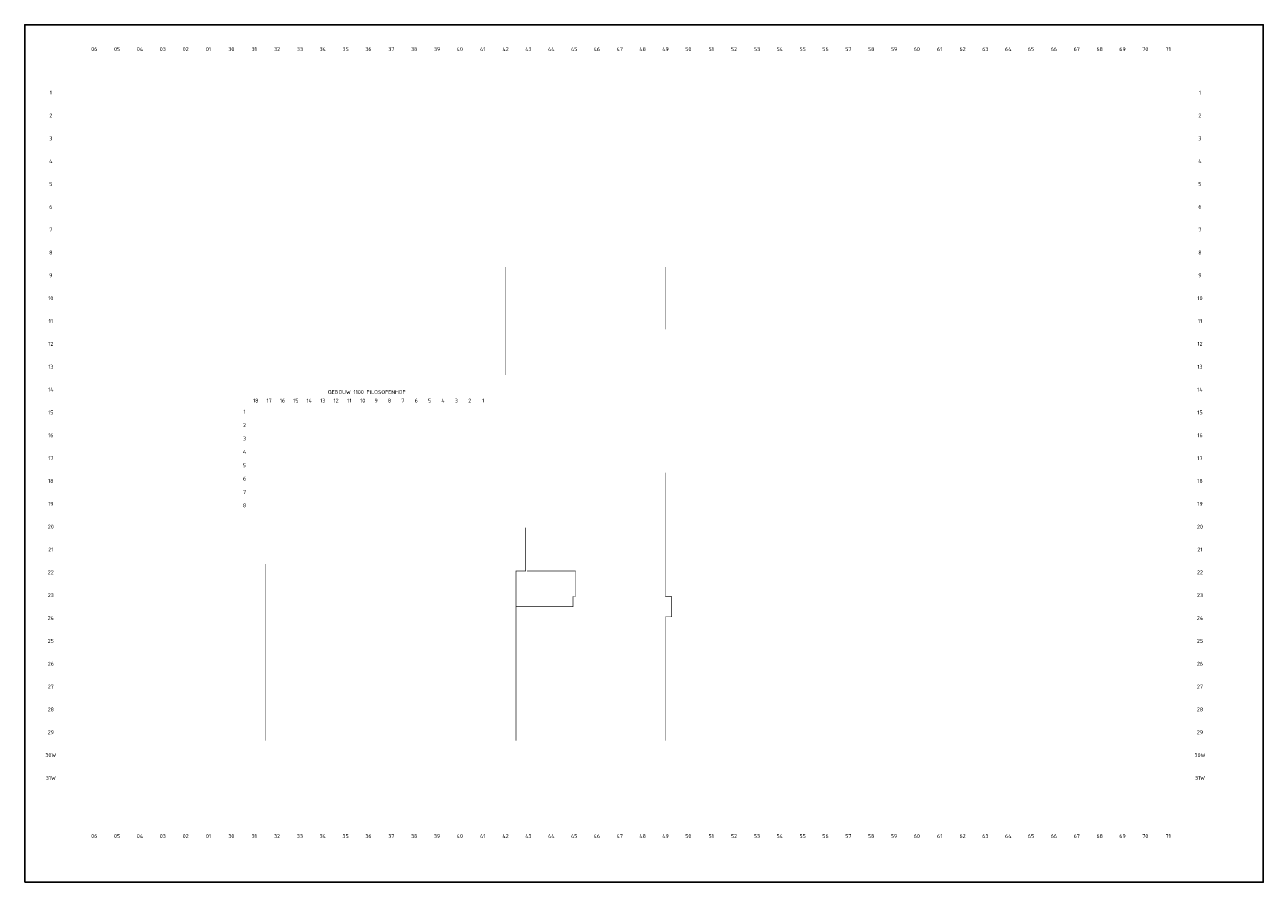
# Model space of a CAD drawing. Header units: millimetres. Extents: x 11631 to 233853, y 11786 to 165675.
import ezdxf
from ezdxf.enums import TextEntityAlignment as Align

# ---------------------------------------------------------------- set-up
doc = ezdxf.new("R2010")
doc.units = ezdxf.units.MM
doc.header["$LTSCALE"] = 50
doc.linetypes.add('DIVIDE', pattern=[31.75, 12.7, -6.35, 0, -6.35, 0, -6.35])
for name, color, linetype in [('AL49----DILATATIE', 10, 'DIVIDE'), ('BL$7----_TEKST', 4, 'CONTINUOUS'), ('KADER-ST-RUIMTEBOEK', 7, 'CONTINUOUS')]:
    doc.layers.add(name, color=color, linetype=linetype)
doc.styles.add('STABICAD-070', font='ISOCP.SHX', dxfattribs={"height": 7})

msp = doc.modelspace()

# ---------------------------------------------------------------- linework, layer by layer
at = {"layer": 'AL49----DILATATIE', "const_width": 100}
for points in [[(97900, 102800), (97900, 122200)], [(126600, 111000), (126600, 122200)], [(126600, 37200), (126600, 59425), (127700, 59425), (127700, 63040), (126600, 63040), (126600, 85300)], [(99760, 37200), (99760, 67660), (101510, 67660), (101510, 75445)], [(54887, 37200), (54887, 68900)], [(99760, 61240), (110010, 61240), (110010, 63075), (110460, 63075), (110460, 67660), (101775, 67660)]]:
    msp.add_lwpolyline(points, dxfattribs=at)
at = {"layer": 'KADER-ST-RUIMTEBOEK'}
msp.add_lwpolyline([(11631, 11786), (233853, 11786), (233853, 165675), (11631, 165675)], close=True, dxfattribs=at)

# ---------------------------------------------------------------- texts
at = {"layer": 'BL$7----_TEKST', "style": 'STABICAD-070'}
for s, p in [('06', (24100, 161300)), ('05', (28200, 161300)), ('04', (32300, 161300)), ('03', (36400, 161300)), ('02', (40500, 161300)), ('01', (44600, 161300)), ('30', (48700, 161300)), ('31', (52800, 161300)), ('32', (56900, 161300)), ('33', (61000, 161300)), ('34', (65100, 161300)), ('35', (69200, 161300)), ('36', (73300, 161300)), ('37', (77400, 161300)), ('38', (81500, 161300)), ('39', (85600, 161300)), ('40', (89700, 161300)), ('41', (93800, 161300)), ('42', (97900, 161300)), ('43', (102000, 161300)), ('44', (106100, 161300)), ('45', (110200, 161300)), ('46', (114300, 161300)), ('47', (118400, 161300)), ('48', (122500, 161300)), ('49', (126600, 161300)), ('50', (130700, 161300)), ('51', (134800, 161300)), ('52', (138900, 161300)), ('53', (143000, 161300)), ('54', (147100, 161300)), ('55', (151200, 161300)), ('56', (155300, 161300)), ('57', (159400, 161300)), ('58', (163500, 161300)), ('59', (167600, 161300)), ('60', (171700, 161300)), ('61', (175800, 161300)), ('62', (179900, 161300)), ('63', (184000, 161300)), ('64', (188100, 161300)), ('65', (192200, 161300)), ('66', (196300, 161300)), ('67', (200400, 161300)), ('68', (204500, 161300)), ('69', (208600, 161300)), ('70', (212700, 161300)), ('71', (216800, 161300)), ('1', (16300, 153500)), ('1', (222500, 153500)), ('2', (16300, 149400)), ('2', (222500, 149400)), ('3', (16300, 145300)), ('3', (222500, 145300)), ('4', (16300, 141200)), ('4', (222500, 141200)), ('5', (16300, 137100)), ('5', (222500, 137100)), ('6', (16300, 133000)), ('6', (222500, 133000)), ('7', (16300, 128900)), ('7', (222500, 128900)), ('8', (16300, 124800)), ('8', (222500, 124800)), ('9', (16300, 120700)), ('9', (222500, 120700)), ('10', (16300, 116600)), ('10', (222500, 116600)), ('11', (16300, 112500)), ('11', (222500, 112500)), ('12', (16300, 108400)), ('12', (222500, 108400)), ('13', (16300, 104300)), ('13', (222500, 104300)), ('14', (16300, 100200)), ('14', (222500, 100200)), ('18', (53075, 98225)), ('17', (55475, 98225)), ('16', (57875, 98225)), ('15', (60275, 98225)), ('14', (62675, 98225)), ('13', (65075, 98225)), ('12', (67475, 98225)), ('11', (69875, 98225)), ('10', (72275, 98225)), ('9', (74675, 98225)), ('8', (77075, 98225)), ('7', (79475, 98225)), ('6', (81875, 98225)), ('5', (84275, 98225)), ('4', (86675, 98225)), ('3', (89075, 98225)), ('2', (91475, 98225)), ('1', (93875, 98225)), ('15', (16300, 96100)), ('1', (51075, 96225)), ('15', (222500, 96100)), ('2', (51075, 93825)), ('16', (16300, 92000)), ('3', (51075, 91425)), ('16', (222500, 92000)), ('4', (51075, 89025)), ('17', (16300, 87900)), ('5', (51075, 86625)), ('17', (222500, 87900)), ('6', (51075, 84225)), ('18', (16300, 83800)), ('7', (51075, 81825)), ('18', (222500, 83800)), ('19', (16300, 79700)), ('19', (222500, 79700)), ('8', (51075, 79425)), ('20', (16300, 75600)), ('20', (222500, 75600)), ('21', (16300, 71500)), ('21', (222500, 71500)), ('22', (16300, 67400)), ('22', (222500, 67400)), ('23', (16300, 63300)), ('23', (222500, 63300)), ('24', (16300, 59200)), ('24', (222500, 59200)), ('25', (16300, 55100)), ('25', (222500, 55100)), ('26', (16300, 51000)), ('26', (222500, 51000)), ('27', (16300, 46900)), ('27', (222500, 46900)), ('28', (16300, 42800)), ('28', (222500, 42800)), ('29', (16300, 38700)), ('29', (222500, 38700)), ('30W', (16300, 34600)), ('30W', (222500, 34600)), ('31W', (16300, 30500)), ('31W', (222500, 30500)), ('06', (24100, 20069)), ('05', (28200, 20069)), ('04', (32300, 20069)), ('03', (36400, 20069)), ('02', (40500, 20069)), ('01', (44600, 20069)), ('30', (48700, 20069)), ('31', (52800, 20069)), ('32', (56900, 20069)), ('33', (61000, 20069)), ('34', (65100, 20069)), ('35', (69200, 20069)), ('36', (73300, 20069)), ('37', (77400, 20069)), ('38', (81500, 20069)), ('39', (85600, 20069)), ('40', (89700, 20069)), ('41', (93800, 20069)), ('42', (97900, 20069)), ('43', (102000, 20069)), ('44', (106100, 20069)), ('45', (110200, 20069)), ('46', (114300, 20069)), ('47', (118400, 20069)), ('48', (122500, 20069)), ('49', (126600, 20069)), ('50', (130700, 20069)), ('51', (134800, 20069)), ('52', (138900, 20069)), ('53', (143000, 20069)), ('54', (147100, 20069)), ('55', (151200, 20069)), ('56', (155300, 20069)), ('57', (159400, 20069)), ('58', (163500, 20069)), ('59', (167600, 20069)), ('60', (171700, 20069)), ('61', (175800, 20069)), ('62', (179900, 20069)), ('63', (184000, 20069)), ('64', (188100, 20069)), ('65', (192200, 20069)), ('66', (196300, 20069)), ('67', (200400, 20069)), ('68', (204500, 20069)), ('69', (208600, 20069)), ('70', (212700, 20069)), ('71', (216800, 20069))]:
    msp.add_text(s, height=700, dxfattribs=at).set_placement(p, align=Align.MIDDLE)
msp.add_text('GEBOUW 1100 FILOSOFENHOF', height=700, dxfattribs=at).set_placement((73000, 99750), align=Align.MIDDLE_CENTER)

doc.saveas('drawing.dxf')
